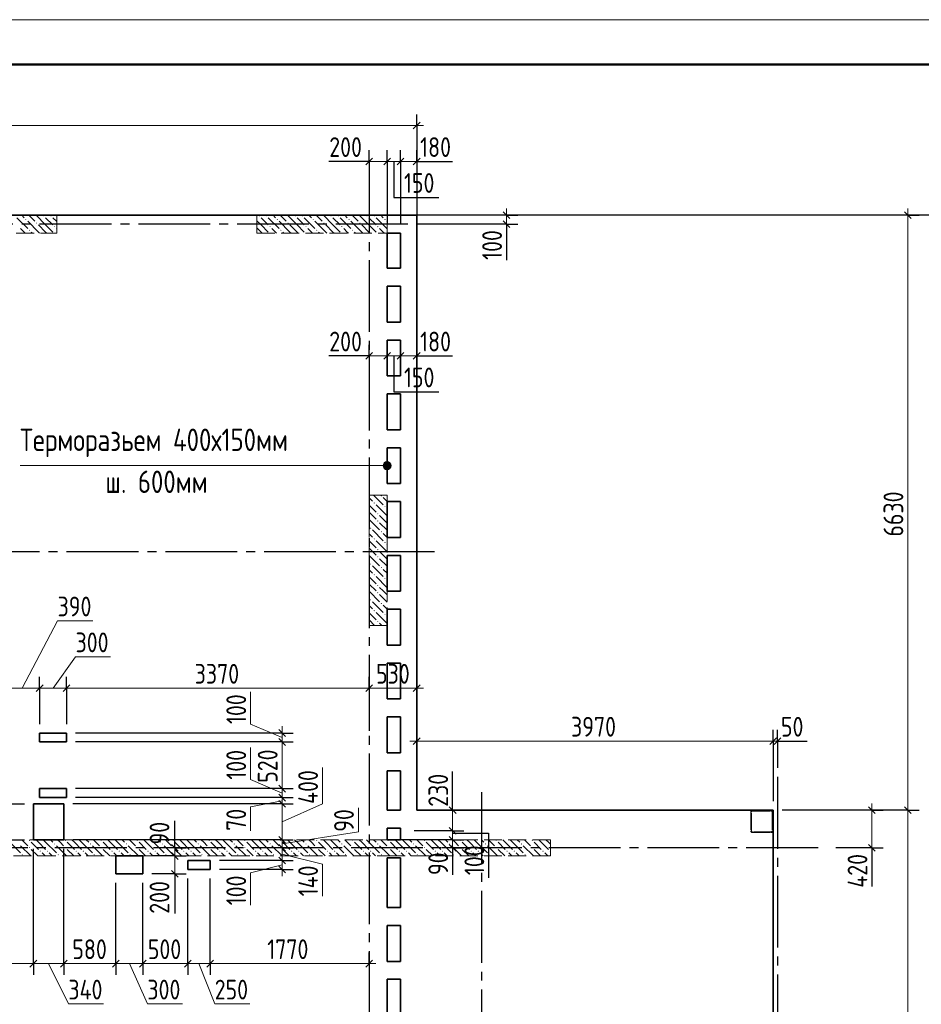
# Model space of a CAD drawing. Header units: millimetres. Extents: x 0 to 43617, y 0 to 59400.
# Tile 23 of 24: x 17932 to 27975, y 48426 to 59400. Entities that reach past the tile are written whole.
import ezdxf

# ---------------------------------------------------------------- set-up
doc = ezdxf.new("R2010")
doc.units = ezdxf.units.MM
doc.linetypes.add('______2', pattern=[270, 200, -70])
doc.linetypes.add('______5', pattern=[1100, 800, -100, 100, -100])
for name, color, linetype, lineweight in [('Standard', 7, 'Continuous', 25), ('ЖБ Пилон', 180, 'Continuous', 25), ('Оси', 40, '______5', 18), ('Примечания', 7, 'Continuous', 25), ('Размерная выноска', 7, 'Continuous', 13)]:
    doc.layers.add(name, color=color, linetype=linetype, lineweight=lineweight)
doc.layers.add('ЖБ Перекрытие верхний уровень', color=7, linetype='Continuous', lineweight=25, true_color=0xe0e0ff)
doc.layers.add('ЖБ Стена верхний уровень', color=7, linetype='Continuous', lineweight=25, true_color=0x006e00)
doc.styles.add('GOST 2.304-81', font='txt')

msp = doc.modelspace()

# ---------------------------------------------------------------- hatches: boundary and pattern name
at = {"layer": 'ЖБ Пилон', "linetype": 'Continuous', "lineweight": 18, "transparency": 33554687}
for points in [[(17994, 57173), (18001, 57180), (18007, 57173), (18001, 57167)], [(18194, 57213), (18201, 57220), (18207, 57213), (18201, 57207)], [(18274, 57213), (18281, 57220), (18287, 57213), (18281, 57207)], [(20594, 57213), (20601, 57220), (20607, 57213), (20601, 57207)], [(20674, 57213), (20681, 57220), (20687, 57213), (20681, 57207)], [(20794, 57173), (20801, 57180), (20807, 57173), (20801, 57167)], [(20994, 57213), (21001, 57220), (21007, 57213), (21001, 57207)], [(21074, 57213), (21081, 57220), (21087, 57213), (21081, 57207)], [(21194, 57173), (21201, 57180), (21207, 57173), (21201, 57167)], [(21394, 57213), (21401, 57220), (21407, 57213), (21401, 57207)], [(21474, 57213), (21481, 57220), (21487, 57213), (21481, 57207)], [(21594, 57173), (21601, 57180), (21607, 57173), (21601, 57167)], [(21794, 57213), (21801, 57220), (21807, 57213), (21801, 57207)], [(21874, 57213), (21881, 57220), (21887, 57213), (21881, 57207)], [(21994, 57173), (22001, 57180), (22007, 57173), (22001, 57167)], [(18114, 57133), (18121, 57140), (18127, 57133), (18121, 57127)], [(18314, 57093), (18321, 57100), (18327, 57093), (18321, 57087)], [(20714, 57093), (20721, 57100), (20727, 57093), (20721, 57087)], [(20914, 57133), (20921, 57140), (20927, 57133), (20921, 57127)], [(21114, 57093), (21121, 57100), (21127, 57093), (21121, 57087)], [(21314, 57133), (21321, 57140), (21327, 57133), (21321, 57127)], [(21514, 57093), (21521, 57100), (21527, 57093), (21521, 57087)], [(21714, 57133), (21721, 57140), (21727, 57133), (21721, 57127)], [(21914, 57093), (21921, 57100), (21927, 57093), (21921, 57087)], [(18034, 57053), (18041, 57060), (18047, 57053), (18041, 57047)], [(20834, 57053), (20841, 57060), (20847, 57053), (20841, 57047)], [(21234, 57053), (21241, 57060), (21247, 57053), (21241, 57047)], [(21634, 57053), (21641, 57060), (21647, 57053), (21641, 57047)], [(21874, 54013), (21881, 54020), (21887, 54013), (21881, 54007)], [(21954, 54093), (21961, 54100), (21967, 54093), (21961, 54087)], [(21914, 53893), (21921, 53900), (21927, 53893), (21921, 53887)], [(21994, 53973), (22001, 53980), (22007, 53973), (22001, 53967)], [(21914, 53813), (21921, 53820), (21927, 53813), (21921, 53807)], [(21834, 53733), (21841, 53740), (21847, 53733), (21841, 53727)], [(21954, 53693), (21961, 53700), (21967, 53693), (21961, 53687)], [(21874, 53613), (21881, 53620), (21887, 53613), (21881, 53607)], [(21994, 53573), (22001, 53580), (22007, 53573), (22001, 53567)], [(21914, 53493), (21921, 53500), (21927, 53493), (21921, 53487)], [(21834, 53333), (21841, 53340), (21847, 53333), (21841, 53327)], [(21914, 53413), (21921, 53420), (21927, 53413), (21921, 53407)], [(21954, 53293), (21961, 53300), (21967, 53293), (21961, 53287)], [(21874, 53213), (21881, 53220), (21887, 53213), (21881, 53207)], [(21994, 53173), (22001, 53180), (22007, 53173), (22001, 53167)], [(21914, 53093), (21921, 53100), (21927, 53093), (21921, 53087)], [(21914, 53013), (21921, 53020), (21927, 53013), (21921, 53007)], [(21834, 52933), (21841, 52940), (21847, 52933), (21841, 52927)], [(21954, 52893), (21961, 52900), (21967, 52893), (21961, 52887)], [(21874, 52813), (21881, 52820), (21887, 52813), (21881, 52807)], [(21914, 52693), (21921, 52700), (21927, 52693), (21921, 52687)], [(21994, 52773), (22001, 52780), (22007, 52773), (22001, 52767)]]:
    msp.add_hatch(color=7, dxfattribs=at).paths.add_polyline_path(points, flags=16)
at = {"layer": 'ЖБ Стена верхний уровень', "linetype": 'Continuous', "lineweight": 18, "transparency": 33554687}
for points in [[(26074, 50453), (26081, 50460), (26084, 50457), (26084, 50450), (26081, 50447)], [(18034, 50253), (18041, 50260), (18047, 50253), (18041, 50247)], [(18434, 50253), (18441, 50260), (18447, 50253), (18441, 50247)], [(18834, 50253), (18841, 50260), (18847, 50253), (18841, 50247)], [(19234, 50253), (19241, 50260), (19247, 50253), (19241, 50247)], [(19634, 50253), (19641, 50260), (19647, 50253), (19641, 50247)], [(20034, 50253), (20041, 50260), (20047, 50253), (20041, 50247)], [(20434, 50253), (20441, 50260), (20447, 50253), (20441, 50247)], [(20834, 50253), (20841, 50260), (20847, 50253), (20841, 50247)], [(21234, 50253), (21241, 50260), (21247, 50253), (21241, 50247)], [(21634, 50253), (21641, 50260), (21647, 50253), (21641, 50247)], [(22034, 50253), (22041, 50260), (22047, 50253), (22041, 50247)], [(22434, 50253), (22441, 50260), (22447, 50253), (22441, 50247)], [(22834, 50253), (22841, 50260), (22847, 50253), (22841, 50247)], [(23234, 50253), (23241, 50260), (23247, 50253), (23241, 50247)], [(23634, 50253), (23641, 50260), (23647, 50253), (23641, 50247)], [(18034, 50173), (18041, 50180), (18047, 50173), (18041, 50167)], [(18314, 50213), (18321, 50220), (18327, 50213), (18321, 50207)], [(18434, 50173), (18441, 50180), (18447, 50173), (18441, 50167)], [(18714, 50213), (18721, 50220), (18727, 50213), (18721, 50207)], [(18834, 50173), (18841, 50180), (18847, 50173), (18841, 50167)], [(19114, 50213), (19121, 50220), (19127, 50213), (19121, 50207)], [(19234, 50173), (19241, 50180), (19247, 50173), (19241, 50167)], [(19514, 50213), (19521, 50220), (19527, 50213), (19521, 50207)], [(19634, 50173), (19641, 50180), (19647, 50173), (19641, 50167)], [(19914, 50213), (19921, 50220), (19927, 50213), (19921, 50207)], [(20034, 50173), (20041, 50180), (20047, 50173), (20041, 50167)], [(20314, 50213), (20321, 50220), (20327, 50213), (20321, 50207)], [(20434, 50173), (20441, 50180), (20447, 50173), (20441, 50167)], [(20714, 50213), (20721, 50220), (20727, 50213), (20721, 50207)], [(20834, 50173), (20841, 50180), (20847, 50173), (20841, 50167)], [(21114, 50213), (21121, 50220), (21127, 50213), (21121, 50207)], [(21234, 50173), (21241, 50180), (21247, 50173), (21241, 50167)], [(21514, 50213), (21521, 50220), (21527, 50213), (21521, 50207)], [(21634, 50173), (21641, 50180), (21647, 50173), (21641, 50167)], [(21914, 50213), (21921, 50220), (21927, 50213), (21921, 50207)], [(22034, 50173), (22041, 50180), (22047, 50173), (22041, 50167)], [(22314, 50213), (22321, 50220), (22327, 50213), (22321, 50207)], [(22434, 50173), (22441, 50180), (22447, 50173), (22441, 50167)], [(22714, 50213), (22721, 50220), (22727, 50213), (22721, 50207)], [(22834, 50173), (22841, 50180), (22847, 50173), (22841, 50167)], [(23114, 50213), (23121, 50220), (23127, 50213), (23121, 50207)], [(23234, 50173), (23241, 50180), (23247, 50173), (23241, 50167)], [(23514, 50213), (23521, 50220), (23527, 50213), (23521, 50207)], [(23634, 50173), (23641, 50180), (23647, 50173), (23641, 50167)], [(17954, 50093), (17961, 50100), (17967, 50093), (17961, 50087)], [(18154, 50133), (18161, 50140), (18167, 50133), (18161, 50127)], [(18234, 50133), (18241, 50140), (18247, 50133), (18241, 50127)], [(18354, 50093), (18361, 50100), (18367, 50093), (18361, 50087)], [(18554, 50133), (18561, 50140), (18567, 50133), (18561, 50127)], [(18634, 50133), (18641, 50140), (18647, 50133), (18641, 50127)], [(18754, 50093), (18761, 50100), (18767, 50093), (18761, 50087)], [(18954, 50133), (18961, 50140), (18967, 50133), (18961, 50127)], [(19034, 50133), (19041, 50140), (19047, 50133), (19041, 50127)], [(19154, 50093), (19161, 50100), (19167, 50093), (19161, 50087)], [(19354, 50133), (19361, 50140), (19367, 50133), (19361, 50127)], [(19434, 50133), (19441, 50140), (19447, 50133), (19441, 50127)], [(19554, 50093), (19561, 50100), (19567, 50093), (19561, 50087)], [(19754, 50133), (19761, 50140), (19767, 50133), (19761, 50127)], [(19834, 50133), (19841, 50140), (19847, 50133), (19841, 50127)], [(19954, 50093), (19961, 50100), (19967, 50093), (19961, 50087)], [(20154, 50133), (20161, 50140), (20167, 50133), (20161, 50127)], [(20234, 50133), (20241, 50140), (20247, 50133), (20241, 50127)], [(20354, 50093), (20361, 50100), (20367, 50093), (20361, 50087)], [(20554, 50133), (20561, 50140), (20567, 50133), (20561, 50127)], [(20634, 50133), (20641, 50140), (20647, 50133), (20641, 50127)], [(20754, 50093), (20761, 50100), (20767, 50093), (20761, 50087)], [(20954, 50133), (20961, 50140), (20967, 50133), (20961, 50127)], [(21034, 50133), (21041, 50140), (21047, 50133), (21041, 50127)], [(21154, 50093), (21161, 50100), (21167, 50093), (21161, 50087)], [(21354, 50133), (21361, 50140), (21367, 50133), (21361, 50127)], [(21434, 50133), (21441, 50140), (21447, 50133), (21441, 50127)], [(21554, 50093), (21561, 50100), (21567, 50093), (21561, 50087)], [(21754, 50133), (21761, 50140), (21767, 50133), (21761, 50127)], [(21834, 50133), (21841, 50140), (21847, 50133), (21841, 50127)], [(21954, 50093), (21961, 50100), (21967, 50093), (21961, 50087)], [(22154, 50133), (22161, 50140), (22167, 50133), (22161, 50127)], [(22234, 50133), (22241, 50140), (22247, 50133), (22241, 50127)], [(22354, 50093), (22361, 50100), (22367, 50093), (22361, 50087)], [(22554, 50133), (22561, 50140), (22567, 50133), (22561, 50127)], [(22634, 50133), (22641, 50140), (22647, 50133), (22641, 50127)], [(22754, 50093), (22761, 50100), (22767, 50093), (22761, 50087)], [(22954, 50133), (22961, 50140), (22967, 50133), (22961, 50127)], [(23034, 50133), (23041, 50140), (23047, 50133), (23041, 50127)], [(23154, 50093), (23161, 50100), (23167, 50093), (23161, 50087)], [(23354, 50133), (23361, 50140), (23367, 50133), (23361, 50127)], [(23434, 50133), (23441, 50140), (23447, 50133), (23441, 50127)], [(23554, 50093), (23561, 50100), (23567, 50093), (23561, 50087)], [(23754, 50133), (23761, 50140), (23767, 50133), (23761, 50127)], [(23834, 50133), (23841, 50140), (23844, 50137), (23844, 50130), (23841, 50127)]]:
    msp.add_hatch(color=7, dxfattribs=at).paths.add_polyline_path(points, flags=16)
at = {"layer": 'Примечания', "linetype": 'Continuous', "lineweight": 13, "transparency": 33554687}
for points in [[(21985, 54408), (21985, 54452), (21979, 54430)], [(21985, 54452), (22002, 54391), (22002, 54469)], [(21985, 54452), (21985, 54408), (22002, 54391)], [(22002, 54469), (22024, 54385), (22024, 54475)], [(22002, 54469), (22002, 54391), (22024, 54385)], [(22024, 54475), (22024, 54385), (22046, 54391)], [(22024, 54475), (22046, 54391), (22046, 54469)], [(22046, 54469), (22046, 54391), (22063, 54408)], [(22046, 54469), (22063, 54408), (22063, 54452)], [(22063, 54452), (22063, 54408), (22069, 54430)]]:
    msp.add_hatch(color=7, dxfattribs=at).paths.add_polyline_path(points)

# ---------------------------------------------------------------- linework, layer by layer
at = {"layer": 'Standard', "color": 251, "linetype": 'Continuous', "lineweight": -3, "true_color": 0x656565, "transparency": 33554687}
for p, q in [((22354, 58220), (22354, 58345)), ((22354, 58220), (22354, 58095)), ((22354, 58220), (22354, 57120)), ((21824, 57820), (21824, 57945)), ((22024, 57820), (22024, 57945)), ((22174, 57820), (22174, 57945)), ((22354, 57820), (22354, 57945)), ((21824, 57820), (21824, 57695)), ((21824, 57820), (21824, 57820)), ((22024, 57820), (22024, 57695)), ((22174, 57820), (22174, 57695)), ((22354, 57820), (22354, 57695)), ((22354, 57820), (22354, 57722)), ((22354, 57437), (22354, 57120)), ((23354, 57220), (22454, 57220)), ((27824, 57220), (22454, 57220)), ((23354, 57220), (23229, 57220)), ((23354, 57220), (23479, 57220)), ((27824, 57220), (27699, 57220)), ((27824, 57220), (27949, 57220)), ((23354, 57120), (22454, 57120)), ((23354, 57120), (23229, 57120)), ((23354, 57120), (23479, 57120)), ((21824, 55653), (21824, 55778)), ((22024, 55653), (22024, 55778)), ((22174, 55653), (22174, 55778)), ((22354, 55653), (22354, 55778)), ((21824, 55653), (21824, 55528)), ((21824, 55653), (21824, 55653)), ((22024, 55653), (22024, 55528)), ((22024, 55653), (22024, 55653)), ((22174, 55653), (22174, 55528)), ((22174, 55653), (22174, 55653)), ((22354, 55653), (22354, 55528)), ((22354, 55653), (22354, 55653)), ((18154, 51950), (18154, 52075)), ((18454, 51950), (18454, 52075)), ((21824, 51950), (21824, 52075)), ((22354, 51950), (22354, 52075)), ((18154, 51950), (18154, 51825)), ((18154, 51950), (18154, 51550)), ((18454, 51950), (18454, 51825)), ((18454, 51950), (18454, 51550)), ((21824, 51950), (21824, 51825)), ((21824, 51950), (21824, 51475)), ((22354, 51950), (22354, 51825)), ((22354, 51950), (22354, 51668)), ((22354, 51360), (22354, 51485)), ((26324, 51360), (26324, 51485)), ((26374, 51360), (26374, 51485)), ((20854, 51450), (20729, 51450)), ((20854, 51450), (20979, 51450)), ((22354, 51360), (22354, 51235)), ((22354, 51360), (22354, 50660)), ((26324, 51360), (26324, 51235)), ((26324, 51360), (26324, 50690)), ((26374, 51360), (26374, 51235)), ((26374, 51360), (26374, 51060)), ((20854, 51350), (20729, 51350)), ((20854, 51350), (20979, 51350)), ((20854, 50830), (20729, 50830)), ((20854, 50830), (20979, 50830)), ((20854, 50730), (20729, 50730)), ((20854, 50730), (20979, 50730)), ((20854, 50660), (20729, 50660)), ((20854, 50660), (20979, 50660)), ((22754, 50590), (22629, 50590)), ((22754, 50590), (22879, 50590)), ((22754, 50590), (22754, 50590)), ((27424, 50590), (26424, 50590)), ((27424, 50590), (27299, 50590)), ((27424, 50590), (27549, 50590)), ((27824, 50590), (27699, 50590)), ((27824, 50590), (27949, 50590)), ((20854, 50260), (20729, 50260)), ((20854, 50260), (20979, 50260)), ((22754, 50360), (22629, 50360)), ((22754, 50260), (22629, 50260)), ((22754, 50360), (22879, 50360)), ((22754, 50260), (22879, 50260)), ((18084, 48880), (18084, 50160)), ((19660, 50170), (19535, 50170)), ((19660, 50170), (19785, 50170)), ((19660, 50170), (19660, 50170)), ((20854, 50170), (20527, 50170)), ((20854, 50170), (20729, 50170)), ((20854, 50170), (20979, 50170)), ((22754, 50170), (22629, 50170)), ((22754, 50170), (22879, 50170)), ((22754, 50170), (22754, 50170)), ((27424, 50170), (27024, 50170)), ((27424, 50170), (27299, 50170)), ((27424, 50170), (27549, 50170)), ((19660, 50080), (19535, 50080)), ((19660, 50080), (19785, 50080)), ((20854, 50030), (20729, 50030)), ((20854, 50030), (20979, 50030)), ((19660, 49880), (19535, 49880)), ((19660, 49880), (19785, 49880)), ((20854, 49930), (20729, 49930)), ((20854, 49930), (20979, 49930)), ((18084, 48880), (18084, 49005)), ((18424, 48880), (18424, 49005)), ((19004, 48880), (19004, 49005)), ((19304, 48880), (19304, 49005)), ((19804, 48880), (19804, 49005)), ((20054, 48880), (20054, 49005)), ((21824, 48880), (21824, 49005)), ((18084, 48880), (18084, 48755)), ((18424, 48880), (18424, 48755)), ((19004, 48880), (19004, 48755)), ((19304, 48880), (19304, 48755)), ((19804, 48880), (19804, 48755)), ((20054, 48880), (20054, 48755)), ((21824, 48880), (21824, 48755)), ((21824, 48880), (21824, 48880))]:
    msp.add_line(p, q, dxfattribs=at)
at = {"layer": 'Standard', "color": 7, "linetype": 'Continuous', "lineweight": 13, "transparency": 33554687}
for p, q in [((22354, 58220), (7394, 58220)), ((22354, 58220), (22429, 58220)), ((21824, 57820), (21749, 57820)), ((21824, 57820), (22024, 57820)), ((22024, 57820), (22174, 57820)), ((22174, 57820), (22354, 57820)), ((22354, 57820), (22429, 57820)), ((23354, 57220), (23354, 57295)), ((27824, 57220), (27824, 57295)), ((23354, 57220), (23354, 57120)), ((23354, 57120), (23354, 57045)), ((21824, 55653), (21749, 55653)), ((21824, 55653), (22024, 55653)), ((22024, 55653), (22174, 55653)), ((22174, 55653), (22354, 55653)), ((22354, 55653), (22429, 55653)), ((17959, 51950), (18354, 52700)), ((18354, 52700), (18745, 52700)), ((18304, 51950), (18554, 52300)), ((18554, 52300), (18945, 52300)), ((18154, 51950), (17764, 51950)), ((18454, 51950), (18154, 51950)), ((21824, 51950), (18454, 51950)), ((20504, 51550), (20504, 51910)), ((22354, 51950), (21824, 51950)), ((22354, 51950), (22429, 51950)), ((20854, 51400), (20504, 51550)), ((20854, 51450), (20854, 51525)), ((20854, 51450), (20854, 51350)), ((22354, 51360), (22279, 51360)), ((22354, 51360), (26324, 51360)), ((26324, 51360), (26374, 51360)), ((26374, 51360), (26449, 51360)), ((20504, 50930), (20504, 51290)), ((21304, 50660), (21304, 51067)), ((20854, 50780), (20504, 50930)), ((20854, 50830), (20854, 50730)), ((20854, 50730), (20854, 50660)), ((20854, 50695), (20504, 50626)), ((20504, 50626), (20504, 50360)), ((20854, 50460), (21304, 50660)), ((21704, 50349), (21704, 50615)), ((22754, 50590), (22754, 50665)), ((27424, 50590), (27424, 50665)), ((27424, 50590), (27424, 50170)), ((27824, 50590), (27824, 41910)), ((20854, 50215), (21704, 50349)), ((20854, 50260), (20854, 50170)), ((22754, 50360), (22754, 50260)), ((22754, 50260), (22754, 50170)), ((19660, 50170), (19660, 50245)), ((20854, 50170), (20854, 50030)), ((22754, 50170), (22754, 50095)), ((27424, 50170), (27424, 50095)), ((19660, 50080), (19660, 49880)), ((20854, 50100), (21304, 49990)), ((20854, 49980), (20504, 49890)), ((20854, 50030), (20854, 49930)), ((21304, 49990), (21304, 49630)), ((19660, 49880), (19660, 49805)), ((20504, 49890), (20504, 49530)), ((20854, 49930), (20854, 49855)), ((17764, 48880), (18084, 48880)), ((18254, 48880), (18474, 48430)), ((18424, 48880), (19004, 48880)), ((19154, 48880), (19354, 48430)), ((19304, 48880), (19804, 48880)), ((19804, 48880), (20054, 48880)), ((19929, 48880), (20104, 48430)), ((21824, 48880), (21899, 48880)), ((18474, 48430), (18865, 48430)), ((19354, 48430), (19745, 48430)), ((20104, 48430), (20495, 48430))]:
    msp.add_line(p, q, dxfattribs=at)
at = {"layer": 'Standard', "color": 7, "linetype": 'Continuous', "lineweight": 25, "transparency": 33554687}
for p, q in [((22392, 58257), (22316, 58183)), ((21786, 57783), (21861, 57857)), ((21986, 57783), (22061, 57857)), ((22136, 57783), (22212, 57857)), ((22316, 57783), (22392, 57857)), ((23316, 57257), (23392, 57183)), ((27786, 57257), (27861, 57183)), ((23316, 57157), (23392, 57083)), ((21786, 55615), (21861, 55690)), ((21986, 55615), (22061, 55690)), ((22136, 55615), (22212, 55690)), ((22316, 55615), (22392, 55690)), ((18192, 51988), (18117, 51912)), ((18492, 51988), (18417, 51912)), ((21861, 51988), (21786, 51912)), ((22392, 51988), (22316, 51912)), ((20817, 51488), (20892, 51412)), ((20817, 51388), (20892, 51312)), ((22316, 51323), (22392, 51397)), ((26286, 51323), (26361, 51397)), ((26336, 51323), (26411, 51397)), ((20817, 50867), (20892, 50792)), ((20817, 50767), (20892, 50692)), ((20817, 50697), (20892, 50623)), ((22716, 50628), (22792, 50552)), ((27386, 50628), (27461, 50552)), ((27786, 50628), (27861, 50552)), ((22716, 50397), (22792, 50323)), ((20817, 50297), (20892, 50223)), ((22716, 50297), (22792, 50223)), ((19622, 50208), (19697, 50133)), ((20817, 50208), (20892, 50133)), ((22716, 50208), (22792, 50133)), ((27386, 50208), (27461, 50133)), ((19622, 50117), (19697, 50042)), ((20817, 50067), (20892, 49992)), ((20817, 49967), (20892, 49892)), ((19622, 49917), (19697, 49842)), ((18046, 48842), (18121, 48917)), ((18386, 48842), (18461, 48917)), ((18966, 48842), (19041, 48917)), ((19266, 48842), (19341, 48917)), ((19766, 48842), (19841, 48917)), ((20017, 48842), (20092, 48917)), ((21786, 48842), (21861, 48917))]:
    msp.add_line(p, q, dxfattribs=at)
at = {"layer": 'Standard', "color": 7, "linetype": 'Continuous', "lineweight": 13, "transparency": 33554687}
msp.add_lwpolyline([(0, 0), (42000, 0), (42000, 59400), (0, 59400), (0, 0)], close=True, dxfattribs=at)
for points in [[(42000, 59400), (0, 59400), (0, 0), (42000, 0), (42000, 59400)], [(7674, 10380), (33074, 10380), (33074, 57220), (7674, 57220), (7674, 10380)], [(27824, 57220), (27824, 53545), (27824, 53545), (27824, 50590)], [(20854, 51350), (20854, 51051), (20854, 51051), (20854, 51007), (20854, 51007), (20854, 50830)], [(20854, 50660), (20854, 50506), (20854, 50506), (20854, 50260)], [(22754, 50590), (22754, 50535), (22754, 50535), (22754, 50444), (22754, 50444), (22754, 50360)], [(19660, 50170), (19660, 50118), (19660, 50118), (19660, 50080)], [(18084, 48880), (18184, 48880), (18184, 48880), (18308, 48880), (18308, 48880), (18424, 48880)], [(19004, 48880), (19076, 48880), (19076, 48880), (19304, 48880)], [(20054, 48880), (20291, 48880), (20291, 48880), (21824, 48880)]]:
    msp.add_lwpolyline(points, dxfattribs=at)
at = {"layer": 'Standard', "color": 7, "linetype": 'Continuous', "lineweight": 50, "transparency": 33554687}
msp.add_lwpolyline([(2000, 58900), (41500, 58900), (41500, 500), (2000, 500), (2000, 58900)], close=True, dxfattribs=at)
at = {"layer": 'Standard', "color": 251, "linetype": 'Continuous', "lineweight": -3, "true_color": 0x656565, "transparency": 33554687}
for points in [[(22024, 57820), (22024, 57511), (22024, 57511), (22024, 57120)], [(22174, 57820), (22174, 57439), (22174, 57439), (22174, 57120)], [(20854, 51450), (20554, 51450), (20554, 51450), (20547, 51450), (20547, 51450), (20523, 51450), (20523, 51450), (20515, 51450), (20515, 51450), (20487, 51450), (20487, 51450), (20487, 51450), (20487, 51450), (20487, 51450), (20487, 51450), (18554, 51450)], [(20854, 51350), (20654, 51350), (20654, 51350), (20637, 51350), (20637, 51350), (20576, 51350), (20576, 51350), (20557, 51350), (20557, 51350), (20487, 51350), (20487, 51350), (20487, 51350), (20487, 51350), (20487, 51350), (20487, 51350), (18554, 51350)], [(20854, 50830), (20773, 50830), (20773, 50830), (20487, 50830), (20487, 50830), (20487, 50830), (20487, 50830), (18554, 50830)], [(20854, 50730), (20815, 50730), (20815, 50730), (20487, 50730), (20487, 50730), (20487, 50730), (20487, 50730), (18554, 50730)], [(15924, 50660), (16318, 50660), (16318, 50660), (16342, 50660), (16342, 50660), (16350, 50660), (16350, 50660), (16351, 50660), (16351, 50660), (17984, 50660)], [(20854, 50660), (20844, 50660), (20844, 50660), (20487, 50660), (20487, 50660), (20487, 50660), (20487, 50660), (18524, 50660)], [(27824, 50590), (27807, 50590), (27807, 50590), (26424, 50590)], [(15924, 50260), (15990, 50260), (15990, 50260), (16184, 50260), (16184, 50260), (16205, 50260), (16205, 50260), (17984, 50260)], [(20854, 50260), (20487, 50260), (20487, 50260), (18524, 50260)], [(22754, 50260), (22737, 50260), (22737, 50260), (22174, 50260)], [(22754, 50360), (22737, 50360), (22737, 50360), (22324, 50360)], [(18424, 48880), (18424, 48932), (18424, 48932), (18424, 50160)], [(19660, 50080), (19632, 50080), (19632, 50080), (19404, 50080)], [(20854, 50030), (20487, 50030), (20487, 50030), (20157, 50030)], [(19660, 49880), (19632, 49880), (19632, 49880), (19404, 49880)], [(19804, 48880), (19804, 49545), (19804, 49545), (19804, 49830)], [(20054, 48880), (20054, 49656), (20054, 49656), (20054, 49830)], [(20854, 49930), (20487, 49930), (20487, 49930), (20157, 49930)], [(19004, 48880), (19004, 49190), (19004, 49190), (19004, 49780)], [(19304, 48880), (19304, 48892), (19304, 48892), (19304, 49323), (19304, 49323), (19304, 49780)]]:
    msp.add_lwpolyline(points, dxfattribs=at)
at = {"layer": 'Standard', "color": 7, "linetype": 'Continuous', "lineweight": 25, "transparency": 33554687}
msp.add_lwpolyline([(7394, 10100), (33074, 10100), (33074, 57220), (7394, 57220), (7394, 10100)], dxfattribs=at)
at = {"layer": 'ЖБ Перекрытие верхний уровень', "color": 7, "linetype": 'Continuous', "lineweight": 35, "transparency": 33554687}
for p, q in [((22354, 57220), (8924, 57220)), ((22354, 50590), (22354, 57220)), ((22024, 56630), (22024, 57020)), ((22024, 57020), (22174, 57020)), ((22174, 57020), (22174, 56630)), ((22174, 56630), (22024, 56630)), ((22024, 56030), (22024, 56430)), ((22024, 56430), (22174, 56430)), ((22174, 56430), (22174, 56030)), ((22174, 56030), (22024, 56030)), ((22024, 55830), (22174, 55830)), ((22024, 55430), (22024, 55830)), ((22174, 55830), (22174, 55430)), ((22174, 55430), (22024, 55430)), ((22024, 54830), (22024, 55230)), ((22024, 55230), (22174, 55230)), ((22174, 55230), (22174, 54830)), ((22174, 54830), (22024, 54830)), ((22024, 54230), (22024, 54630)), ((22024, 54630), (22174, 54630)), ((22174, 54630), (22174, 54230)), ((22174, 54230), (22024, 54230)), ((22024, 53630), (22024, 54030)), ((22024, 54030), (22174, 54030)), ((22174, 54030), (22174, 53630)), ((22174, 53630), (22024, 53630)), ((22024, 53030), (22024, 53430)), ((22024, 53430), (22174, 53430)), ((22174, 53430), (22174, 53030)), ((22174, 53030), (22024, 53030)), ((22024, 52430), (22024, 52830)), ((22024, 52830), (22174, 52830)), ((22174, 52830), (22174, 52430)), ((22174, 52430), (22024, 52430)), ((22024, 51830), (22024, 52230)), ((22024, 52230), (22174, 52230)), ((22174, 52230), (22174, 51830)), ((22174, 51830), (22024, 51830)), ((22024, 51230), (22024, 51630)), ((22024, 51630), (22174, 51630)), ((22174, 51630), (22174, 51230)), ((18454, 51450), (18154, 51450)), ((18154, 51450), (18154, 51350)), ((18454, 51350), (18454, 51450)), ((18154, 51350), (18454, 51350)), ((22174, 51230), (22024, 51230)), ((22024, 51030), (22174, 51030)), ((22024, 50590), (22024, 51030)), ((22174, 51030), (22174, 50590)), ((18454, 50830), (18154, 50830)), ((18154, 50830), (18154, 50730)), ((18454, 50730), (18454, 50830)), ((18154, 50730), (18454, 50730)), ((18424, 50660), (18084, 50660)), ((18084, 50660), (18084, 50260)), ((18424, 50260), (18424, 50660)), ((22174, 50590), (22024, 50590)), ((26324, 50590), (22354, 50590)), ((26324, 41910), (26324, 50590)), ((22024, 50260), (22024, 50390)), ((22024, 50390), (22174, 50390)), ((22174, 50390), (22174, 50260)), ((18084, 50260), (18424, 50260)), ((22174, 50260), (22024, 50260)), ((19304, 50080), (19004, 50080)), ((19004, 50080), (19004, 49880)), ((19304, 49880), (19304, 50080)), ((22024, 49505), (22024, 50060)), ((22024, 50060), (22174, 50060)), ((22174, 50060), (22174, 49505)), ((20054, 50030), (19804, 50030)), ((19804, 50030), (19804, 49930)), ((20054, 49930), (20054, 50030)), ((19004, 49880), (19304, 49880)), ((19804, 49930), (20054, 49930)), ((22174, 49505), (22024, 49505)), ((22024, 48905), (22024, 49305)), ((22024, 49305), (22174, 49305)), ((22174, 49305), (22174, 48905)), ((22174, 48905), (22024, 48905)), ((22024, 48705), (22174, 48705)), ((22024, 48305), (22024, 48705)), ((22174, 48705), (22174, 48305))]:
    msp.add_line(p, q, dxfattribs=at)
at = {"layer": 'ЖБ Пилон', "color": 253, "linetype": '______2', "lineweight": 13, "true_color": 0xa0a0a0, "transparency": 33554687}
for p, q in [((18344, 57220), (16544, 57220)), ((18344, 57020), (18344, 57220)), ((22024, 57220), (20574, 57220)), ((20574, 57220), (20574, 57020)), ((22024, 57020), (22024, 57220)), ((16544, 57020), (18344, 57020)), ((20574, 57020), (22024, 57020)), ((21824, 54100), (21824, 52650)), ((22024, 54100), (21824, 54100)), ((22024, 52650), (22024, 54100)), ((21824, 52650), (22024, 52650))]:
    msp.add_line(p, q, dxfattribs=at)
at = {"layer": 'ЖБ Пилон', "color": 9, "linetype": 'Continuous', "lineweight": 18, "true_color": 0xc7c7c7, "transparency": 33554687}
for p, q in [((17901, 57193), (18021, 57073)), ((17954, 57220), (17981, 57193)), ((18034, 57220), (18101, 57153)), ((18221, 57113), (18114, 57220)), ((18221, 57193), (18301, 57113)), ((18301, 57193), (18344, 57150)), ((20621, 57193), (20701, 57113)), ((20701, 57193), (20821, 57073)), ((20754, 57220), (20781, 57193)), ((20834, 57220), (20901, 57153)), ((21021, 57113), (20914, 57220)), ((21021, 57193), (21101, 57113)), ((21101, 57193), (21221, 57073)), ((21154, 57220), (21181, 57193)), ((21234, 57220), (21301, 57153)), ((21421, 57113), (21314, 57220)), ((21421, 57193), (21501, 57113)), ((21501, 57193), (21621, 57073)), ((21554, 57220), (21581, 57193)), ((21634, 57220), (21701, 57153)), ((21821, 57113), (21714, 57220)), ((21821, 57193), (21901, 57113)), ((21901, 57193), (22021, 57073)), ((21954, 57220), (21981, 57193)), ((17981, 57033), (17941, 57073)), ((18141, 57033), (18021, 57153)), ((18141, 57113), (18221, 57033)), ((18221, 57113), (18301, 57033)), ((18344, 57070), (18341, 57073)), ((20621, 57113), (20574, 57160)), ((20574, 57080), (20621, 57033)), ((20621, 57113), (20701, 57033)), ((20781, 57033), (20741, 57073)), ((20941, 57033), (20821, 57153)), ((20941, 57113), (21021, 57033)), ((21021, 57113), (21101, 57033)), ((21181, 57033), (21141, 57073)), ((21341, 57033), (21221, 57153)), ((21341, 57113), (21421, 57033)), ((21421, 57113), (21501, 57033)), ((21581, 57033), (21541, 57073)), ((21741, 57033), (21621, 57153)), ((21741, 57113), (21821, 57033)), ((21821, 57113), (21901, 57033)), ((21981, 57033), (21941, 57073)), ((22024, 57150), (22021, 57153)), ((17994, 57020), (17981, 57033)), ((18061, 57033), (18074, 57020)), ((18141, 57033), (18154, 57020)), ((18221, 57033), (18234, 57020)), ((20621, 57033), (20634, 57020)), ((20794, 57020), (20781, 57033)), ((20861, 57033), (20874, 57020)), ((20941, 57033), (20954, 57020)), ((21021, 57033), (21034, 57020)), ((21194, 57020), (21181, 57033)), ((21261, 57033), (21274, 57020)), ((21341, 57033), (21354, 57020)), ((21421, 57033), (21434, 57020)), ((21594, 57020), (21581, 57033)), ((21661, 57033), (21674, 57020)), ((21741, 57033), (21754, 57020)), ((21821, 57033), (21834, 57020)), ((21994, 57020), (21981, 57033)), ((21861, 54033), (21824, 54070)), ((21874, 54100), (21981, 53993)), ((21901, 53993), (22021, 53873)), ((21981, 54073), (22024, 54030)), ((21824, 53990), (21901, 53913)), ((21824, 53910), (21901, 53833)), ((22024, 53950), (22021, 53953)), ((21824, 53830), (21941, 53713)), ((21981, 53833), (21941, 53873)), ((21941, 53793), (22024, 53710)), ((22021, 53793), (21981, 53833)), ((21861, 53633), (21824, 53670)), ((21861, 53713), (21981, 53593)), ((21981, 53673), (22024, 53630)), ((21824, 53590), (21901, 53513)), ((21901, 53593), (22021, 53473)), ((22024, 53550), (22021, 53553)), ((21824, 53510), (21901, 53433)), ((21981, 53433), (21941, 53473)), ((21824, 53430), (21941, 53313)), ((21941, 53393), (22024, 53310)), ((22021, 53393), (21981, 53433)), ((21861, 53233), (21824, 53270)), ((21861, 53313), (21981, 53193)), ((21981, 53273), (22024, 53230)), ((21824, 53190), (21901, 53113)), ((21901, 53193), (22021, 53073)), ((22024, 53150), (22021, 53153)), ((21824, 53110), (21901, 53033)), ((21824, 53030), (21941, 52913)), ((21981, 53033), (21941, 53073)), ((22021, 52993), (21981, 53033)), ((21861, 52913), (21981, 52793)), ((21941, 52993), (22024, 52910)), ((21861, 52833), (21824, 52870)), ((21824, 52790), (21901, 52713)), ((21901, 52793), (22021, 52673)), ((21981, 52873), (22024, 52830)), ((21824, 52710), (21884, 52650)), ((22024, 52750), (22021, 52753)), ((21964, 52650), (21941, 52673))]:
    msp.add_line(p, q, dxfattribs=at)
at = {"layer": 'ЖБ Стена верхний уровень', "color": 251, "linetype": '______2', "lineweight": 13, "true_color": 0x656565, "transparency": 33554687}
for p, q in [((26087, 50589), (26084, 50587)), ((26091, 50590), (26087, 50589)), ((26094, 50590), (26091, 50590)), ((26304, 50590), (26094, 50590)), ((26307, 50590), (26304, 50590)), ((26311, 50589), (26307, 50590)), ((26314, 50587), (26311, 50589)), ((26075, 50577), (26074, 50573)), ((26074, 50573), (26074, 50570)), ((26074, 50570), (26074, 50360)), ((26077, 50580), (26075, 50577)), ((26079, 50583), (26077, 50580)), ((26081, 50585), (26079, 50583)), ((26084, 50587), (26081, 50585)), ((26084, 50572), (26085, 50573)), ((26084, 50570), (26084, 50572)), ((26084, 50360), (26084, 50570)), ((26085, 50575), (26086, 50576)), ((26085, 50573), (26085, 50575)), ((26086, 50576), (26088, 50578)), ((26088, 50578), (26089, 50579)), ((26089, 50579), (26091, 50579)), ((26091, 50579), (26092, 50580)), ((26092, 50580), (26094, 50580)), ((26094, 50580), (26304, 50580)), ((26304, 50580), (26306, 50580)), ((26306, 50580), (26307, 50579)), ((26307, 50579), (26309, 50579)), ((26309, 50579), (26310, 50578)), ((26310, 50578), (26312, 50576)), ((26312, 50576), (26313, 50575)), ((26313, 50575), (26313, 50573)), ((26313, 50573), (26314, 50572)), ((26317, 50585), (26314, 50587)), ((26314, 50572), (26314, 50570)), ((26314, 50570), (26314, 50360)), ((26319, 50583), (26317, 50585)), ((26321, 50580), (26319, 50583)), ((26323, 50577), (26321, 50580)), ((26324, 50573), (26323, 50577)), ((26324, 50570), (26324, 50573)), ((26324, 50360), (26324, 50570)), ((22024, 50260), (16244, 50260)), ((23844, 50260), (22024, 50260)), ((23844, 50080), (23844, 50260)), ((26074, 50360), (26074, 50357)), ((26074, 50357), (26075, 50353)), ((26075, 50353), (26077, 50350)), ((26077, 50350), (26079, 50347)), ((26079, 50347), (26081, 50345)), ((26081, 50345), (26084, 50343)), ((26084, 50358), (26084, 50360)), ((26085, 50357), (26084, 50358)), ((26084, 50343), (26087, 50341)), ((26085, 50355), (26085, 50357)), ((26086, 50354), (26085, 50355)), ((26088, 50352), (26086, 50354)), ((26087, 50341), (26091, 50340)), ((26089, 50351), (26088, 50352)), ((26091, 50351), (26089, 50351)), ((26092, 50350), (26091, 50351)), ((26091, 50340), (26094, 50340)), ((26094, 50350), (26092, 50350)), ((26304, 50350), (26094, 50350)), ((26094, 50340), (26304, 50340)), ((26306, 50350), (26304, 50350)), ((26304, 50340), (26307, 50340)), ((26307, 50351), (26306, 50350)), ((26309, 50351), (26307, 50351)), ((26307, 50340), (26311, 50341)), ((26310, 50352), (26309, 50351)), ((26312, 50354), (26310, 50352)), ((26311, 50341), (26314, 50343)), ((26313, 50355), (26312, 50354)), ((26314, 50358), (26313, 50357)), ((26313, 50357), (26313, 50355)), ((26314, 50360), (26314, 50358)), ((26314, 50343), (26317, 50345)), ((26317, 50345), (26319, 50347)), ((26319, 50347), (26321, 50350)), ((26321, 50350), (26323, 50353)), ((26323, 50353), (26324, 50357)), ((26324, 50357), (26324, 50360)), ((16244, 50080), (22024, 50080)), ((22024, 50080), (23844, 50080))]:
    msp.add_line(p, q, dxfattribs=at)
at = {"layer": 'ЖБ Стена верхний уровень', "color": 9, "linetype": 'Continuous', "lineweight": 18, "true_color": 0xc7c7c7, "transparency": 33554687}
for p, q in [((26104, 50590), (26114, 50580)), ((26184, 50590), (26194, 50580)), ((26264, 50590), (26274, 50580)), ((26074, 50540), (26084, 50530)), ((26314, 50540), (26324, 50530)), ((26074, 50380), (26084, 50370)), ((26314, 50460), (26324, 50450)), ((26314, 50380), (26324, 50370)), ((17981, 50233), (17954, 50260)), ((18141, 50233), (18114, 50260)), ((18194, 50260), (18221, 50233)), ((18274, 50260), (18301, 50233)), ((18381, 50233), (18354, 50260)), ((18541, 50233), (18514, 50260)), ((18594, 50260), (18621, 50233)), ((18674, 50260), (18701, 50233)), ((18781, 50233), (18754, 50260)), ((18941, 50233), (18914, 50260)), ((18994, 50260), (19021, 50233)), ((19074, 50260), (19101, 50233)), ((19181, 50233), (19154, 50260)), ((19341, 50233), (19314, 50260)), ((19394, 50260), (19421, 50233)), ((19474, 50260), (19501, 50233)), ((19581, 50233), (19554, 50260)), ((19741, 50233), (19714, 50260)), ((19794, 50260), (19821, 50233)), ((19874, 50260), (19901, 50233)), ((19981, 50233), (19954, 50260)), ((20141, 50233), (20114, 50260)), ((20194, 50260), (20221, 50233)), ((20274, 50260), (20301, 50233)), ((20381, 50233), (20354, 50260)), ((20541, 50233), (20514, 50260)), ((20594, 50260), (20621, 50233)), ((20674, 50260), (20701, 50233)), ((20781, 50233), (20754, 50260)), ((20941, 50233), (20914, 50260)), ((20994, 50260), (21021, 50233)), ((21074, 50260), (21101, 50233)), ((21181, 50233), (21154, 50260)), ((21341, 50233), (21314, 50260)), ((21394, 50260), (21421, 50233)), ((21474, 50260), (21501, 50233)), ((21581, 50233), (21554, 50260)), ((21741, 50233), (21714, 50260)), ((21794, 50260), (21821, 50233)), ((21874, 50260), (21901, 50233)), ((21981, 50233), (21954, 50260)), ((22141, 50233), (22114, 50260)), ((22194, 50260), (22221, 50233)), ((22274, 50260), (22301, 50233)), ((22381, 50233), (22354, 50260)), ((22541, 50233), (22514, 50260)), ((22594, 50260), (22621, 50233)), ((22674, 50260), (22701, 50233)), ((22781, 50233), (22754, 50260)), ((22941, 50233), (22914, 50260)), ((22994, 50260), (23021, 50233)), ((23074, 50260), (23101, 50233)), ((23181, 50233), (23154, 50260)), ((23341, 50233), (23314, 50260)), ((23394, 50260), (23421, 50233)), ((23474, 50260), (23501, 50233)), ((23581, 50233), (23554, 50260)), ((23741, 50233), (23714, 50260)), ((23794, 50260), (23821, 50233)), ((26194, 50340), (26184, 50350)), ((26264, 50350), (26274, 50340)), ((17821, 50233), (17941, 50113)), ((17941, 50193), (18054, 50080)), ((18021, 50193), (17981, 50233)), ((18061, 50233), (18141, 50153)), ((18061, 50153), (18134, 50080)), ((18141, 50233), (18221, 50153)), ((18221, 50233), (18341, 50113)), ((18341, 50193), (18454, 50080)), ((18421, 50193), (18381, 50233)), ((18461, 50233), (18541, 50153)), ((18461, 50153), (18534, 50080)), ((18541, 50233), (18621, 50153)), ((18621, 50233), (18741, 50113)), ((18741, 50193), (18854, 50080)), ((18821, 50193), (18781, 50233)), ((18861, 50233), (18941, 50153)), ((18861, 50153), (18934, 50080)), ((18941, 50233), (19021, 50153)), ((19021, 50233), (19141, 50113)), ((19141, 50193), (19254, 50080)), ((19221, 50193), (19181, 50233)), ((19261, 50233), (19341, 50153)), ((19261, 50153), (19334, 50080)), ((19341, 50233), (19421, 50153)), ((19421, 50233), (19541, 50113)), ((19541, 50193), (19654, 50080)), ((19621, 50193), (19581, 50233)), ((19661, 50233), (19741, 50153)), ((19661, 50153), (19734, 50080)), ((19741, 50233), (19821, 50153)), ((19821, 50233), (19941, 50113)), ((19941, 50193), (20054, 50080)), ((20021, 50193), (19981, 50233)), ((20061, 50233), (20141, 50153)), ((20061, 50153), (20134, 50080)), ((20141, 50233), (20221, 50153)), ((20221, 50233), (20341, 50113)), ((20341, 50193), (20454, 50080)), ((20421, 50193), (20381, 50233)), ((20461, 50233), (20541, 50153)), ((20461, 50153), (20534, 50080)), ((20541, 50233), (20621, 50153)), ((20621, 50233), (20741, 50113)), ((20741, 50193), (20854, 50080)), ((20821, 50193), (20781, 50233)), ((20861, 50233), (20941, 50153)), ((20861, 50153), (20934, 50080)), ((20941, 50233), (21021, 50153)), ((21021, 50233), (21141, 50113)), ((21141, 50193), (21254, 50080)), ((21221, 50193), (21181, 50233)), ((21261, 50233), (21341, 50153)), ((21261, 50153), (21334, 50080)), ((21341, 50233), (21421, 50153)), ((21421, 50233), (21541, 50113)), ((21541, 50193), (21654, 50080)), ((21621, 50193), (21581, 50233)), ((21661, 50233), (21741, 50153)), ((21661, 50153), (21734, 50080)), ((21741, 50233), (21821, 50153)), ((21821, 50233), (21941, 50113)), ((21941, 50193), (22024, 50110)), ((22021, 50193), (21981, 50233)), ((22061, 50233), (22141, 50153)), ((22061, 50153), (22134, 50080)), ((22141, 50233), (22221, 50153)), ((22221, 50233), (22341, 50113)), ((22341, 50193), (22454, 50080)), ((22421, 50193), (22381, 50233)), ((22461, 50233), (22541, 50153)), ((22461, 50153), (22534, 50080)), ((22541, 50233), (22621, 50153)), ((22621, 50233), (22741, 50113)), ((22741, 50193), (22854, 50080)), ((22821, 50193), (22781, 50233)), ((22861, 50233), (22941, 50153)), ((22861, 50153), (22934, 50080)), ((22941, 50233), (23021, 50153)), ((23021, 50233), (23141, 50113)), ((23141, 50193), (23254, 50080)), ((23221, 50193), (23181, 50233)), ((23261, 50233), (23341, 50153)), ((23261, 50153), (23334, 50080)), ((23341, 50233), (23421, 50153)), ((23421, 50233), (23541, 50113)), ((23541, 50193), (23654, 50080)), ((23621, 50193), (23581, 50233)), ((23661, 50233), (23741, 50153)), ((23661, 50153), (23734, 50080)), ((23741, 50233), (23821, 50153)), ((23821, 50233), (23844, 50210)), ((18214, 50080), (18181, 50113)), ((18261, 50113), (18294, 50080)), ((18614, 50080), (18581, 50113)), ((18661, 50113), (18694, 50080)), ((19014, 50080), (18981, 50113)), ((19061, 50113), (19094, 50080)), ((19414, 50080), (19381, 50113)), ((19461, 50113), (19494, 50080)), ((19814, 50080), (19781, 50113)), ((19861, 50113), (19894, 50080)), ((20214, 50080), (20181, 50113)), ((20261, 50113), (20294, 50080)), ((20614, 50080), (20581, 50113)), ((20661, 50113), (20694, 50080)), ((21014, 50080), (20981, 50113)), ((21061, 50113), (21094, 50080)), ((21414, 50080), (21381, 50113)), ((21461, 50113), (21494, 50080)), ((21814, 50080), (21781, 50113)), ((21861, 50113), (21894, 50080)), ((22024, 50110), (22054, 50080)), ((22214, 50080), (22181, 50113)), ((22261, 50113), (22294, 50080)), ((22614, 50080), (22581, 50113)), ((22661, 50113), (22694, 50080)), ((23014, 50080), (22981, 50113)), ((23061, 50113), (23094, 50080)), ((23414, 50080), (23381, 50113)), ((23461, 50113), (23494, 50080)), ((23814, 50080), (23781, 50113))]:
    msp.add_line(p, q, dxfattribs=at)
at = {"layer": 'Оси', "color": 8, "linetype": '______5', "lineweight": -3, "transparency": 33554687}
for p, q in [((21824, 57820), (21824, 7100)), ((23354, 57120), (4600, 57120)), ((22554, 53470), (4600, 53470)), ((26374, 50960), (26374, 7100)), ((23074, 50790), (23074, 7100)), ((26824, 50170), (4600, 50170))]:
    msp.add_line(p, q, dxfattribs=at)
at = {"layer": 'Примечания', "color": 7, "linetype": 'Continuous', "lineweight": 13, "transparency": 33554687}
for p, q in [((17936, 54430), (22024, 54430)), ((21979, 54430), (21979, 54430)), ((22024, 54475), (22024, 54475)), ((22069, 54430), (22069, 54430)), ((22024, 54385), (22024, 54385))]:
    msp.add_line(p, q, dxfattribs=at)
msp.add_circle((22024, 54430), 45, dxfattribs=at)
at = {"layer": 'Размерная выноска', "color": 7, "linetype": 'Continuous', "lineweight": 25, "transparency": 33554687}
for p, q in [((21824, 57820), (21374, 57820)), ((22354, 57820), (22754, 57820)), ((23354, 57120), (23354, 56720)), ((21824, 55653), (21374, 55653)), ((22354, 55653), (22754, 55653)), ((26374, 51360), (26704, 51360)), ((22754, 50590), (22754, 51020)), ((19660, 50170), (19660, 50470)), ((22754, 50170), (22754, 49870)), ((27424, 50170), (27424, 49740)), ((19660, 49880), (19660, 49440))]:
    msp.add_line(p, q, dxfattribs=at)
for points in [[(22099, 57820), (22099, 57420), (22599, 57420)], [(22099, 55653), (22099, 55253), (22599, 55253)], [(22754, 50335), (23154, 50335), (23154, 49835)]]:
    msp.add_lwpolyline(points, dxfattribs=at)

# ---------------------------------------------------------------- texts
at = {"layer": 'Standard', "color": 7, "linetype": 'Continuous', "lineweight": 25, "transparency": 33554687, "char_height": 220, "attachment_point": 7, "style": 'GOST 2.304-81'}
for s, insert, width in [('200', (21380, 57870), 531.97), ('180', (22392, 57870), 485.07), ('150', (22212, 57470), 469.51), ('200', (21380, 55703), 531.97), ('180', (22392, 55703), 485.07), ('150', (22212, 55303), 469.51), ('390', (18354, 52750), 516.38), ('300', (18554, 52350), 516.38), ('3370', (19881, 52000), 641.48), ('530', (21901, 52000), 500.81), ('3970', (24073, 51410), 657.06), ('50', (26411, 51410), 375.75), ('580', (18518, 48930), 516.4), ('500', (19359, 48930), 516.39), ('1770', (20689, 48930), 625.74), ('340', (18474, 48480), 516.4), ('300', (19354, 48480), 516.38), ('250', (20104, 48480), 516.4)]:
    msp.add_mtext(s, dxfattribs=dict(at, insert=insert, width=width))
at = {"layer": 'Standard', "color": 7, "linetype": 'Continuous', "lineweight": 25, "transparency": 33554687, "char_height": 220, "attachment_point": 7, "rotation": 90, "style": 'GOST 2.304-81'}
for s, insert, width in [('100', (23304, 56723), 485.08), ('6630', (27774, 53639), 657.05), ('100', (20454, 51550), 485.08), ('100', (20454, 50930), 485.08), ('520', (20804, 50895), 516.4), ('400', (21254, 50660), 531.96), ('230', (22704, 50628), 516.38), ('70', (20454, 50360), 391.31), ('90', (21654, 50349), 391.31), ('90', (19599, 50208), 391.31), ('100', (23106, 49866), 485.09), ('90', (22704, 49867), 391.32), ('420', (27374, 49726), 531.96), ('140', (21254, 49630), 485.09), ('100', (20454, 49530), 485.09), ('200', (19599, 49436), 531.97)]:
    msp.add_mtext(s, dxfattribs=dict(at, insert=insert, width=width))
at = {"layer": 'Примечания', "color": 7, "linetype": 'Continuous', "lineweight": 25, "transparency": 33554687, "char_height": 250, "attachment_point": 7, "style": 'GOST 2.304-81'}
for s, insert, width in [('Терморазьем\\~400х150мм', (17936, 54525), 3189.08), ('ш.\\~600мм', (18886, 54125), 1279.44)]:
    msp.add_mtext(s, dxfattribs=dict(at, insert=insert, width=width))

doc.saveas('drawing.dxf')
